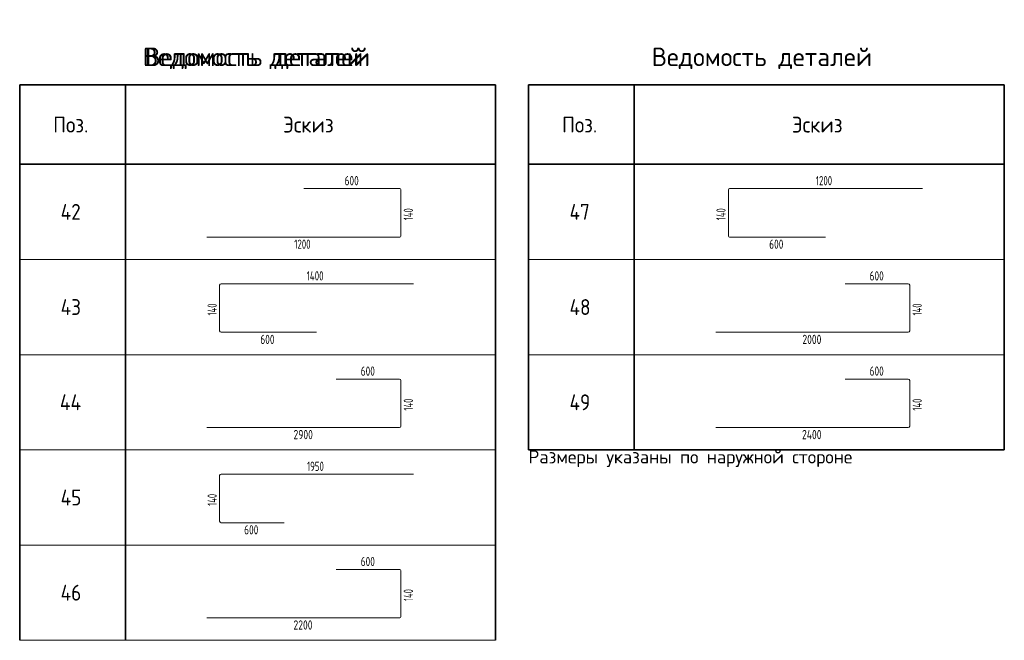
# Model space of a CAD drawing. Header units: metres. Extents: x -38 to 107, y -15 to 21.
# Tile 133 of 133: x 88 to 107, y 4 to 16. Entities that reach past the tile are written whole.
import ezdxf

# ---------------------------------------------------------------- set-up
doc = ezdxf.new("R2010")
doc.units = ezdxf.units.M
doc.styles.add('ISOCPEUR', font='txt')

msp = doc.modelspace()

# ---------------------------------------------------------------- linework, layer by layer
at = {"color": 7, "linetype": 'Continuous', "lineweight": 35, "transparency": 33554687}
for p, q in [((88.274, 14.7472), (97.274, 14.7472)), ((88.274, 13.2472), (88.274, 14.7472)), ((88.274, 14.7472), (88.274, 11.4472)), ((90.274, 13.2472), (90.274, 14.7472)), ((90.274, 14.7472), (90.274, 11.4472)), ((97.274, 13.2472), (97.274, 14.7472)), ((97.274, 14.7472), (97.274, 11.4472)), ((97.9006, 14.7472), (106.9006, 14.7472)), ((97.9006, 13.2472), (97.9006, 14.7472)), ((97.9006, 14.7472), (97.9006, 11.4472)), ((99.9006, 13.2472), (99.9006, 14.7472)), ((99.9006, 14.7472), (99.9006, 11.4472)), ((106.9006, 13.2472), (106.9006, 14.7472)), ((106.9006, 14.7472), (106.9006, 11.4472)), ((97.274, 13.2472), (88.274, 13.2472)), ((106.9006, 13.2472), (97.9006, 13.2472)), ((88.274, 12.9472), (88.274, 9.6472)), ((90.274, 12.9472), (90.274, 9.6472)), ((97.274, 12.9472), (97.274, 9.6472)), ((97.9006, 12.9472), (97.9006, 9.6472)), ((99.9006, 12.9472), (99.9006, 9.6472)), ((106.9006, 12.9472), (106.9006, 9.6472)), ((88.274, 11.1472), (88.274, 7.8472)), ((90.274, 11.1472), (90.274, 7.8472)), ((97.274, 11.1472), (97.274, 7.8472)), ((97.9006, 11.1472), (97.9006, 7.8472)), ((99.9006, 11.1472), (99.9006, 7.8472)), ((106.9006, 11.1472), (106.9006, 7.8472)), ((88.274, 9.3472), (88.274, 6.0472)), ((90.274, 9.3472), (90.274, 6.0472)), ((97.274, 9.3472), (97.274, 6.0472)), ((97.9006, 7.8472), (106.9006, 7.8472)), ((88.274, 7.5472), (88.274, 4.2472)), ((90.274, 7.5472), (90.274, 4.2472)), ((97.274, 7.5472), (97.274, 4.2472))]:
    msp.add_line(p, q, dxfattribs=at)
at = {"color": 7, "linetype": 'Continuous', "lineweight": 18, "transparency": 33554687}
for p, q in [((93.6501, 12.7875), (95.4654, 12.7875)), ((95.4843, 12.7686), (95.4843, 11.8893)), ((95.4654, 11.8704), (91.816, 11.8704)), ((92.0563, 10.0974), (92.0563, 10.9605)), ((92.0833, 10.9875), (95.7246, 10.9875)), ((103.8882, 10.9875), (105.084, 10.9875)), ((105.111, 10.9605), (105.111, 10.0974)), ((93.8905, 10.0704), (92.0833, 10.0704)), ((105.084, 10.0704), (101.4426, 10.0704)), ((94.2615, 9.1875), (95.4573, 9.1875)), ((95.4843, 9.1605), (95.4843, 8.2974)), ((103.8882, 9.1875), (105.084, 9.1875)), ((105.111, 9.1605), (105.111, 8.2974)), ((95.4573, 8.2704), (91.816, 8.2704)), ((105.084, 8.2704), (101.4426, 8.2704)), ((92.0563, 6.4974), (92.0563, 7.3605)), ((92.0833, 7.3875), (95.7246, 7.3875)), ((93.2791, 6.4704), (92.0833, 6.4704))]:
    msp.add_line(p, q, dxfattribs=at)
at = {"color": 34, "linetype": 'Continuous', "lineweight": 18, "transparency": 33554687}
for p, q in [((101.6829, 11.8907), (101.6829, 12.7672)), ((101.7032, 12.7875), (105.3513, 12.7875)), ((103.5171, 11.8704), (101.7032, 11.8704)), ((94.2615, 5.5875), (95.4641, 5.5875)), ((95.4843, 5.5672), (95.4843, 4.6907)), ((95.4641, 4.6704), (91.816, 4.6704))]:
    msp.add_line(p, q, dxfattribs=at)
at = {"color": 7, "linetype": 'Continuous', "lineweight": 13, "transparency": 33554687}
for p, q in [((88.274, 11.4472), (97.274, 11.4472)), ((97.9006, 11.4472), (106.9006, 11.4472)), ((88.274, 9.6472), (97.274, 9.6472)), ((97.9006, 9.6472), (106.9006, 9.6472)), ((88.274, 7.8472), (97.274, 7.8472)), ((97.9006, 7.8472), (106.9006, 7.8472)), ((88.274, 6.0472), (97.274, 6.0472)), ((88.274, 4.2472), (97.274, 4.2472))]:
    msp.add_line(p, q, dxfattribs=at)
at = {"color": 7, "linetype": 'Continuous', "lineweight": 18, "transparency": 33554687}
for centre, radius, start, end in [((95.4654, 12.7686), 0.0189, 0, 90), ((95.4654, 11.8893), 0.0189, 270, 0), ((92.0833, 10.9605), 0.027, 90, 180), ((105.084, 10.9605), 0.027, 0, 90), ((92.0833, 10.0974), 0.027, 180, 270), ((105.084, 10.0974), 0.027, 270, 0), ((95.4573, 9.1605), 0.027, 0, 90), ((105.084, 9.1605), 0.027, 0, 90), ((95.4573, 8.2974), 0.027, 270, 0), ((105.084, 8.2974), 0.027, 270, 0), ((92.0833, 7.3605), 0.027, 90, 180), ((92.0833, 6.4974), 0.027, 180, 270)]:
    msp.add_arc(centre, radius, start, end, dxfattribs=at)
at = {"color": 34, "linetype": 'Continuous', "lineweight": 18, "transparency": 33554687}
for centre, start, end in [((101.7032, 12.7672), 90, 180), ((101.7032, 11.8907), 180, 270), ((95.4641, 5.5672), 0, 90), ((95.4641, 4.6907), 270, 0)]:
    msp.add_arc(centre, 0.0203, start, end, dxfattribs=at)

# ---------------------------------------------------------------- texts
at = {"color": 7, "linetype": 'Continuous', "lineweight": 35, "transparency": 33554687, "style": 'ISOCPEUR'}
for s, insert, char_height, width, attachment_point in [('\\A1;{\\fISOCPEUR|i0|b0;\\H0.350000;\\W1.000000;\\C7;Ведомость деталей}\\P', (92.774, 15.0472), 0.35, 4.512222, 8), ('\\W0.98;Ведомость деталей', (90.604, 15.0472), 0.35, 4.509792, 7), ('\\W0.98;Ведомость деталей', (100.2306, 15.0472), 0.35, 4.509792, 7), ('\\W0.92;Поз.', (88.9065, 13.8472), 0.3, 0.872985, 7), ('\\W0.94;Эскиз', (93.2565, 13.8472), 0.3, 1.176116, 7), ('\\W0.92;Поз.', (98.5331, 13.8472), 0.3, 0.872985, 7), ('\\W0.94;Эскиз', (102.8831, 13.8472), 0.3, 1.176116, 7), ('\\W0.88;42', (89.049, 12.1972), 0.3, 0.581993, 7), ('\\W0.88;47', (98.6756, 12.1972), 0.3, 0.581993, 7), ('\\W0.88;43', (89.049, 10.3972), 0.3, 0.581993, 7), ('\\W0.88;48', (98.6756, 10.3972), 0.3, 0.581993, 7), ('\\W0.89;44', (89.034, 8.5972), 0.3, 0.613049, 7), ('\\W0.88;49', (98.6756, 8.5972), 0.3, 0.581993, 7), ('\\W0.88;45', (89.049, 6.7972), 0.3, 0.581993, 7), ('\\W0.88;46', (89.049, 4.9972), 0.3, 0.581993, 7)]:
    msp.add_mtext(s, dxfattribs=dict(at, insert=insert, char_height=char_height, width=width, attachment_point=attachment_point))
at = {"color": 7, "linetype": 'Continuous', "lineweight": 25, "transparency": 33554687, "char_height": 0.175, "attachment_point": 7, "style": 'ISOCPEUR'}
for s, insert, width in [('\\W0.73;600', (94.4202, 12.8497), 0.357628), ('\\W0.69;1200', (103.3351, 12.8497), 0.424394), ('\\W0.69;1200', (93.4681, 11.649), 0.424394), ('\\W0.73;600', (102.453, 11.649), 0.357628), ('\\W0.70;1400', (93.7015, 11.0497), 0.438726), ('\\W0.73;600', (104.3526, 11.0497), 0.357628), ('\\W0.73;600', (92.8264, 9.849), 0.357628), ('\\W0.75;2000', (103.0808, 9.849), 0.45697), ('\\W0.73;600', (94.7259, 9.2497), 0.357628), ('\\W0.73;600', (104.3526, 9.2497), 0.357628), ('\\W0.75;2900', (93.4541, 8.049), 0.45697), ('\\W0.75;2400', (103.0738, 8.049), 0.471152), ('\\W0.69;1950', (93.7085, 7.4497), 0.424394), ('\\W0.73;600', (92.5207, 6.249), 0.357628), ('\\W0.73;600', (94.7259, 5.6497), 0.357628), ('\\W0.75;2200', (93.4541, 4.449), 0.45697)]:
    msp.add_mtext(s, dxfattribs=dict(at, insert=insert, width=width))
at = {"color": 7, "linetype": 'Continuous', "lineweight": 25, "transparency": 33554687, "char_height": 0.175, "width": 0.338176, "attachment_point": 7, "rotation": 90, "style": 'ISOCPEUR'}
for insert in [(95.7136, 12.1889), (101.6286, 12.1889), (92.0019, 10.3889), (105.3403, 10.3889), (95.7136, 8.5889), (105.3403, 8.5889), (92.0019, 6.7889), (95.7136, 4.9889)]:
    msp.add_mtext('\\W0.67;140', dxfattribs=dict(at, insert=insert))
at = {"color": 7, "linetype": 'Continuous', "lineweight": 13, "transparency": 33554687, "insert": (97.9006, 7.5222), "char_height": 0.25, "width": 6.395512, "attachment_point": 7, "style": 'ISOCPEUR'}
msp.add_mtext('\\W0.99;Размеры указаны по наружной стороне', dxfattribs=at)

doc.saveas('drawing.dxf')
